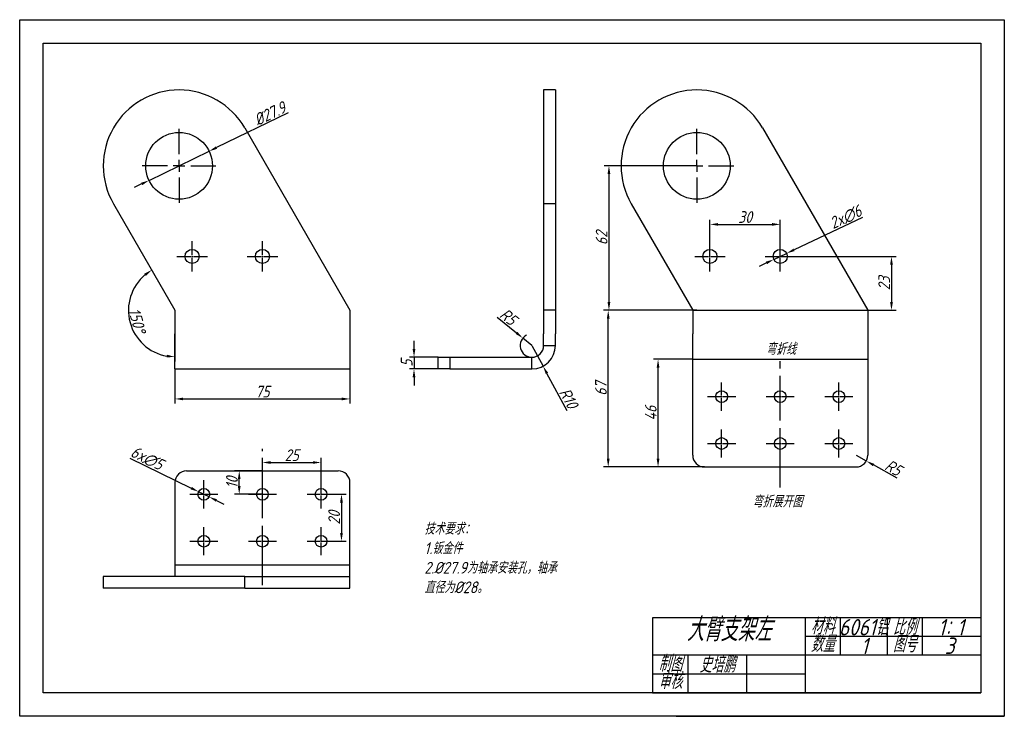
# Model space of a CAD drawing. Header units: millimetres. Extents: x 2835 to 3255, y 1592 to 1889.
import ezdxf

# ---------------------------------------------------------------- set-up
doc = ezdxf.new("R2010")
doc.units = ezdxf.units.MM
doc.linetypes.add('CENTER2', pattern=[28.575, 19.05, -3.175, 3.175, -3.175])
for name, color, linetype in [('10', 7, 'Continuous'), ('中心线', 1, 'CENTER2'), ('细实线', 3, 'Continuous')]:
    doc.layers.add(name, color=color, linetype=linetype)
doc.layers.add('粗实线', color=7, linetype='Continuous', lineweight=30)
doc.styles.get("Standard").update_dxf_attribs({"font": 'gbeitc.shx', "bigfont": 'gbcbig.shx'})
doc.dimstyles.new('ISO-25', dxfattribs={"dimtxt": 5, "dimasz": 3.5, "dimexe": 2, "dimexo": 0, "dimtad": 1, "dimdec": 0, "dimtxsty": 'Standard', "dimcen": 2.5, "dimadec": 0, "dimazin": 0, "dimtfac": 1, "dimtdec": 0, "dimtmove": 0, "dimatfit": 3, "dimfxl": 1, "dimarcsym": 0})

# ---------------------------------------------------------------- blocks, each defined once
blk = doc.blocks.new('SW_CENTERMARKSYMBOL_0')
at = {"layer": '10', "color": 0}
for p, q in [((0, 5), (0, 15.75)), ((-5, 0), (-15.75, 0)), ((0, 0), (-2.5, 0)), ((0, 0), (0, 2.5)), ((0, 0), (0, -2.5)), ((0, 0), (2.5, 0)), ((5, 0), (15.75, 0)), ((0, -5), (0, -15.75))]:
    blk.add_line(p, q, dxfattribs=at)
blk = doc.blocks.new('*D26')
at = {"layer": 'Defpoints', "color": 0, "transparency": 16777216}
for p in [(2901.66, 1739.7), (2976.34, 1739.7), (2976.34, 1726.92)]:
    blk.add_point(p, dxfattribs=at)
at = {"layer": '细实线', "color": 0, "lineweight": -2, "transparency": 16777216}
for p, q in [((2901.66, 1739.7), (2901.66, 1724.92)), ((2976.34, 1739.7), (2976.34, 1724.92)), ((2905.16, 1726.92), (2972.84, 1726.92))]:
    blk.add_line(p, q, dxfattribs=at)
at = {"layer": '细实线', "color": 0, "transparency": 16777216}
for points in [[(2905.16, 1727.51), (2905.16, 1726.34), (2901.66, 1726.92)], [(2972.84, 1727.51), (2972.84, 1726.34), (2976.34, 1726.92)]]:
    blk.add_solid(points, dxfattribs=at)
at = {"layer": '细实线', "color": 0, "transparency": 16777216, "insert": (2939, 1730.05), "char_height": 5, "attachment_point": 5}
blk.add_mtext('75', dxfattribs=at)
blk = doc.blocks.new('*D27')
at = {"layer": 'Defpoints', "color": 0, "transparency": 16777216}
for p in [(2875.42, 1810.15), (2882.14, 1768.14), (2901.66, 1764.7), (2901.66, 1764.7), (2901.66, 1754.7)]:
    blk.add_point(p, dxfattribs=at)
at = {"layer": '细实线', "color": 0, "lineweight": -2, "transparency": 16777216}
blk.add_line((2901.66, 1754.7), (2901.66, 1742.88), dxfattribs=at)
blk.add_arc((2901.66, 1764.7), 19.82, 130.1323, 259.8677, dxfattribs=at)
at = {"layer": '细实线', "color": 0, "transparency": 16777216}
for points in [[(2888.55, 1780.33), (2889.22, 1779.38), (2891.75, 1781.86)], [(2898.23, 1745.77), (2898.12, 1744.61), (2901.66, 1744.88)]]:
    blk.add_solid(points, dxfattribs=at)
at = {"layer": '细实线', "color": 0, "transparency": 16777216, "insert": (2885.54, 1760.38), "char_height": 5, "attachment_point": 5, "rotation": 285}
blk.add_mtext('150°', dxfattribs=at)
blk = doc.blocks.new('*D28')
at = {"layer": 'Defpoints', "color": 0, "transparency": 16777216}
for p in [(3124.3, 1826.32), (3086.8, 1764.7), (3124.3, 1764.7)]:
    blk.add_point(p, dxfattribs=at)
at = {"layer": '细实线', "color": 0, "lineweight": -2, "transparency": 16777216}
for p, q in [((3124.3, 1826.32), (3084.8, 1826.32)), ((3086.8, 1822.82), (3086.8, 1768.2)), ((3124.3, 1764.7), (3084.8, 1764.7))]:
    blk.add_line(p, q, dxfattribs=at)
at = {"layer": '细实线', "color": 0, "transparency": 16777216}
for points in [[(3086.21, 1822.82), (3087.38, 1822.82), (3086.8, 1826.32)], [(3086.21, 1768.2), (3087.38, 1768.2), (3086.8, 1764.7)]]:
    blk.add_solid(points, dxfattribs=at)
at = {"layer": '细实线', "color": 0, "transparency": 16777216, "insert": (3083.67, 1795.51), "char_height": 5, "attachment_point": 5, "rotation": 90}
blk.add_mtext('62', dxfattribs=at)
blk = doc.blocks.new('*D25')
at = {"layer": 'Defpoints', "color": 0, "transparency": 16777216}
for p in [(3086.48, 1764.7), (3122.53, 1764.7), (3127.53, 1697.92)]:
    blk.add_point(p, dxfattribs=at)
at = {"layer": '细实线', "color": 0, "lineweight": -2, "transparency": 16777216}
for p, q in [((3122.53, 1764.7), (3084.48, 1764.7)), ((3086.48, 1701.42), (3086.48, 1761.2)), ((3127.53, 1697.92), (3084.48, 1697.92))]:
    blk.add_line(p, q, dxfattribs=at)
at = {"layer": '细实线', "color": 0, "transparency": 16777216}
for points in [[(3085.9, 1761.2), (3087.07, 1761.2), (3086.48, 1764.7)], [(3085.9, 1701.42), (3087.07, 1701.42), (3086.48, 1697.92)]]:
    blk.add_solid(points, dxfattribs=at)
at = {"layer": '细实线', "color": 0, "transparency": 16777216, "insert": (3083.36, 1731.31), "char_height": 5, "attachment_point": 5, "rotation": 90}
blk.add_mtext('67', dxfattribs=at)
blk = doc.blocks.new('*D29')
at = {"layer": 'Defpoints', "color": 0, "transparency": 16777216}
for p in [(3053.95, 1749.7), (3058.69, 1740.9)]:
    blk.add_point(p, dxfattribs=at)
at = {"layer": '细实线', "color": 0, "lineweight": -2, "transparency": 16777216}
for p, q in [((3053.95, 1749.7), (3058.69, 1740.9)), ((3068.98, 1721.8), (3060.35, 1737.82))]:
    blk.add_line(p, q, dxfattribs=at)
at = {"layer": '细实线', "color": 0, "transparency": 16777216}
blk.add_solid([(3060.86, 1738.09), (3059.84, 1737.54), (3058.69, 1740.9)], dxfattribs=at)
at = {"layer": '细实线', "color": 0, "transparency": 16777216, "insert": (3069.61, 1727.23), "char_height": 5, "attachment_point": 5, "rotation": 298.3113}
blk.add_mtext('R10', dxfattribs=at)
blk = doc.blocks.new('*D30')
at = {"layer": 'Defpoints', "color": 0, "transparency": 16777216}
for p in [(3013.95, 1744.7), (3003.65, 1739.7), (3013.95, 1739.7)]:
    blk.add_point(p, dxfattribs=at)
at = {"layer": '细实线', "color": 0, "lineweight": -2, "transparency": 16777216}
for p, q in [((3003.65, 1748.2), (3003.65, 1751.7)), ((3013.95, 1744.7), (3001.65, 1744.7)), ((3003.65, 1744.7), (3003.65, 1739.7)), ((3013.95, 1739.7), (3001.65, 1739.7)), ((3003.65, 1736.2), (3003.65, 1732.7))]:
    blk.add_line(p, q, dxfattribs=at)
at = {"layer": '细实线', "color": 0, "transparency": 16777216}
for points in [[(3003.06, 1748.2), (3004.23, 1748.2), (3003.65, 1744.7)], [(3003.06, 1736.2), (3004.23, 1736.2), (3003.65, 1739.7)]]:
    blk.add_solid(points, dxfattribs=at)
at = {"layer": '细实线', "color": 0, "transparency": 16777216, "insert": (3000.52, 1742.2), "char_height": 5, "attachment_point": 5, "rotation": 90}
blk.add_mtext('5', dxfattribs=at)
blk = doc.blocks.new('*D31')
at = {"layer": 'Defpoints', "color": 0, "transparency": 16777216}
for p in [(3192.21, 1702.92), (3196.57, 1700.47)]:
    blk.add_point(p, dxfattribs=at)
at = {"layer": '细实线', "color": 0, "lineweight": -2, "transparency": 16777216}
for p, q in [((3192.21, 1702.92), (3196.57, 1700.47)), ((3209.67, 1693.13), (3199.62, 1698.76))]:
    blk.add_line(p, q, dxfattribs=at)
at = {"layer": '细实线', "color": 0, "transparency": 16777216}
blk.add_solid([(3199.91, 1699.27), (3199.34, 1698.25), (3196.57, 1700.47)], dxfattribs=at)
at = {"layer": '细实线', "color": 0, "lineweight": 25, "transparency": 16777216, "insert": (3208.11, 1697.59), "char_height": 5, "attachment_point": 5, "rotation": 330.7063}
blk.add_mtext('R5', dxfattribs=at)
blk = doc.blocks.new('*D32')
at = {"layer": 'Defpoints', "color": 0, "transparency": 16777216}
for p in [(3107.74, 1743.81), (3122.53, 1743.81), (3127.53, 1697.92)]:
    blk.add_point(p, dxfattribs=at)
at = {"layer": '细实线', "color": 0, "lineweight": -2, "transparency": 16777216}
for p, q in [((3122.53, 1743.81), (3105.74, 1743.81)), ((3107.74, 1701.42), (3107.74, 1740.31)), ((3127.53, 1697.92), (3105.74, 1697.92))]:
    blk.add_line(p, q, dxfattribs=at)
at = {"layer": '细实线', "color": 0, "transparency": 16777216}
for points in [[(3107.16, 1740.31), (3108.32, 1740.31), (3107.74, 1743.81)], [(3107.16, 1701.42), (3108.32, 1701.42), (3107.74, 1697.92)]]:
    blk.add_solid(points, dxfattribs=at)
at = {"layer": '细实线', "color": 0, "lineweight": 25, "transparency": 16777216, "insert": (3104.62, 1720.87), "char_height": 5, "attachment_point": 5, "rotation": 90}
blk.add_mtext('46', dxfattribs=at)
blk = doc.blocks.new('*D33')
at = {"layer": 'Defpoints', "color": 0, "transparency": 16777216}
for p in [(2964, 1699.82), (2939, 1686.26), (2964, 1686.26)]:
    blk.add_point(p, dxfattribs=at)
at = {"layer": '细实线', "color": 0, "lineweight": -2, "transparency": 16777216}
for p, q in [((2939, 1686.26), (2939, 1701.82)), ((2964, 1686.26), (2964, 1701.82)), ((2942.5, 1699.82), (2960.5, 1699.82))]:
    blk.add_line(p, q, dxfattribs=at)
at = {"layer": '细实线', "color": 0, "transparency": 16777216}
for points in [[(2942.5, 1700.41), (2942.5, 1699.24), (2939, 1699.82)], [(2960.5, 1700.41), (2960.5, 1699.24), (2964, 1699.82)]]:
    blk.add_solid(points, dxfattribs=at)
at = {"layer": '细实线', "color": 0, "lineweight": 25, "transparency": 16777216, "insert": (2951.5, 1702.95), "char_height": 5, "attachment_point": 5}
blk.add_mtext('25', dxfattribs=at)
blk = doc.blocks.new('*D34')
at = {"layer": 'Defpoints', "color": 0, "transparency": 16777216}
for p in [(2964, 1686.26), (2964, 1666.26), (2972.7, 1666.26)]:
    blk.add_point(p, dxfattribs=at)
at = {"layer": '细实线', "color": 0, "lineweight": -2, "transparency": 16777216}
for p, q in [((2964, 1686.26), (2974.7, 1686.26)), ((2972.7, 1682.76), (2972.7, 1669.76)), ((2964, 1666.26), (2974.7, 1666.26))]:
    blk.add_line(p, q, dxfattribs=at)
at = {"layer": '细实线', "color": 0, "transparency": 16777216}
for points in [[(2972.12, 1682.76), (2973.29, 1682.76), (2972.7, 1686.26)], [(2972.12, 1669.76), (2973.29, 1669.76), (2972.7, 1666.26)]]:
    blk.add_solid(points, dxfattribs=at)
at = {"layer": '细实线', "color": 0, "lineweight": 25, "transparency": 16777216, "insert": (2969.58, 1676.26), "char_height": 5, "attachment_point": 5, "rotation": 90}
blk.add_mtext('20', dxfattribs=at)
blk = doc.blocks.new('*D35')
at = {"layer": 'Defpoints', "color": 0, "transparency": 16777216}
for p in [(2929.09, 1696.26), (2939, 1696.26), (2939, 1686.26)]:
    blk.add_point(p, dxfattribs=at)
at = {"layer": '细实线', "color": 0, "lineweight": -2, "transparency": 16777216}
for p, q in [((2939, 1696.26), (2927.09, 1696.26)), ((2929.09, 1689.76), (2929.09, 1692.76)), ((2939, 1686.26), (2927.09, 1686.26))]:
    blk.add_line(p, q, dxfattribs=at)
at = {"layer": '细实线', "color": 0, "transparency": 16777216}
for points in [[(2928.51, 1692.76), (2929.67, 1692.76), (2929.09, 1696.26)], [(2928.51, 1689.76), (2929.67, 1689.76), (2929.09, 1686.26)]]:
    blk.add_solid(points, dxfattribs=at)
at = {"layer": '细实线', "color": 0, "lineweight": 25, "transparency": 16777216, "insert": (2925.97, 1691.26), "char_height": 5, "attachment_point": 5, "rotation": 90}
blk.add_mtext('10', dxfattribs=at)
blk = doc.blocks.new('*U13')
at = {"layer": '中心线', "color": 0, "linetype": 'CENTER2', "lineweight": 25, "transparency": 16777216}
for p, q in [((0, 0.5), (0, 6)), ((-6, 0), (-0.5, 0)), ((0.5, 0), (6, 0)), ((0, -6), (0, -0.5))]:
    blk.add_line(p, q, dxfattribs=at)
at = {"layer": '中心线', "color": 0, "linetype": 'Continuous', "lineweight": 25, "transparency": 16777216}
for p, q in [((-0.25, 0), (0.25, 0)), ((0, -0.25), (0, 0.25))]:
    blk.add_line(p, q, dxfattribs=at)
blk = doc.blocks.new('*U14')
at = {"layer": '中心线', "color": 0, "linetype": 'CENTER2', "lineweight": 25, "transparency": 16777216}
for p, q in [((0, 0.5), (0, 6)), ((-6, 0), (-0.5, 0)), ((0.5, 0), (6, 0)), ((0, -6), (0, -0.5))]:
    blk.add_line(p, q, dxfattribs=at)
at = {"layer": '中心线', "color": 0, "linetype": 'Continuous', "lineweight": 25, "transparency": 16777216}
for p, q in [((-0.25, 0), (0.25, 0)), ((0, -0.25), (0, 0.25))]:
    blk.add_line(p, q, dxfattribs=at)
blk = doc.blocks.new('*U15')
at = {"layer": '中心线', "color": 0, "linetype": 'CENTER2', "lineweight": 25, "transparency": 16777216}
for p, q in [((0, 0.5), (0, 6)), ((-6, 0), (-0.5, 0)), ((0.5, 0), (6, 0)), ((0, -6), (0, -0.5))]:
    blk.add_line(p, q, dxfattribs=at)
at = {"layer": '中心线', "color": 0, "linetype": 'Continuous', "lineweight": 25, "transparency": 16777216}
for p, q in [((-0.25, 0), (0.25, 0)), ((0, -0.25), (0, 0.25))]:
    blk.add_line(p, q, dxfattribs=at)
blk = doc.blocks.new('*U16')
at = {"layer": '中心线', "color": 0, "linetype": 'CENTER2', "lineweight": 25, "transparency": 16777216}
for p, q in [((0, 0.5), (0, 6)), ((-6, 0), (-0.5, 0)), ((0.5, 0), (6, 0)), ((0, -6), (0, -0.5))]:
    blk.add_line(p, q, dxfattribs=at)
at = {"layer": '中心线', "color": 0, "linetype": 'Continuous', "lineweight": 25, "transparency": 16777216}
for p, q in [((-0.25, 0), (0.25, 0)), ((0, -0.25), (0, 0.25))]:
    blk.add_line(p, q, dxfattribs=at)
blk = doc.blocks.new('*U17')
at = {"layer": '中心线', "color": 0, "linetype": 'CENTER2', "lineweight": 25, "transparency": 16777216}
for p, q in [((0, 0.5), (0, 6)), ((-6, 0), (-0.5, 0)), ((0.5, 0), (6, 0)), ((0, -6), (0, -0.5))]:
    blk.add_line(p, q, dxfattribs=at)
at = {"layer": '中心线', "color": 0, "linetype": 'Continuous', "lineweight": 25, "transparency": 16777216}
for p, q in [((-0.25, 0), (0.25, 0)), ((0, -0.25), (0, 0.25))]:
    blk.add_line(p, q, dxfattribs=at)
blk = doc.blocks.new('*U18')
at = {"layer": '中心线', "color": 0, "linetype": 'CENTER2', "lineweight": 25, "transparency": 16777216}
for p, q in [((0, 0.5), (0, 6)), ((-6, 0), (-0.5, 0)), ((0.5, 0), (6, 0)), ((0, -6), (0, -0.5))]:
    blk.add_line(p, q, dxfattribs=at)
at = {"layer": '中心线', "color": 0, "linetype": 'Continuous', "lineweight": 25, "transparency": 16777216}
for p, q in [((-0.25, 0), (0.25, 0)), ((0, -0.25), (0, 0.25))]:
    blk.add_line(p, q, dxfattribs=at)
blk = doc.blocks.new('*U19')
at = {"layer": '中心线', "color": 0, "linetype": 'CENTER2', "lineweight": 25, "transparency": 16777216}
for p, q in [((0, 0.5), (0, 6)), ((-6, 0), (-0.5, 0)), ((0.5, 0), (6, 0)), ((0, -6), (0, -0.5))]:
    blk.add_line(p, q, dxfattribs=at)
at = {"layer": '中心线', "color": 0, "linetype": 'Continuous', "lineweight": 25, "transparency": 16777216}
for p, q in [((-0.25, 0), (0.25, 0)), ((0, -0.25), (0, 0.25))]:
    blk.add_line(p, q, dxfattribs=at)
blk = doc.blocks.new('*U20')
at = {"layer": '中心线', "color": 0, "linetype": 'CENTER2', "lineweight": 25, "transparency": 16777216}
for p, q in [((0, 0.5), (0, 6)), ((-6, 0), (-0.5, 0)), ((0.5, 0), (6, 0)), ((0, -6), (0, -0.5))]:
    blk.add_line(p, q, dxfattribs=at)
at = {"layer": '中心线', "color": 0, "linetype": 'Continuous', "lineweight": 25, "transparency": 16777216}
for p, q in [((-0.25, 0), (0.25, 0)), ((0, -0.25), (0, 0.25))]:
    blk.add_line(p, q, dxfattribs=at)
blk = doc.blocks.new('*U21')
at = {"layer": '中心线', "color": 0, "linetype": 'CENTER2', "lineweight": 25, "transparency": 16777216}
for p, q in [((0, 0.5), (0, 6)), ((-6, 0), (-0.5, 0)), ((0.5, 0), (6, 0)), ((0, -6), (0, -0.5))]:
    blk.add_line(p, q, dxfattribs=at)
at = {"layer": '中心线', "color": 0, "linetype": 'Continuous', "lineweight": 25, "transparency": 16777216}
for p, q in [((-0.25, 0), (0.25, 0)), ((0, -0.25), (0, 0.25))]:
    blk.add_line(p, q, dxfattribs=at)
blk = doc.blocks.new('*U22')
at = {"layer": '中心线', "color": 0, "linetype": 'CENTER2', "lineweight": 25, "transparency": 16777216}
for p, q in [((0, 0.5), (0, 6)), ((-6, 0), (-0.5, 0)), ((0.5, 0), (6, 0)), ((0, -6), (0, -0.5))]:
    blk.add_line(p, q, dxfattribs=at)
at = {"layer": '中心线', "color": 0, "linetype": 'Continuous', "lineweight": 25, "transparency": 16777216}
for p, q in [((-0.25, 0), (0.25, 0)), ((0, -0.25), (0, 0.25))]:
    blk.add_line(p, q, dxfattribs=at)
blk = doc.blocks.new('*U23')
at = {"layer": '中心线', "color": 0, "linetype": 'CENTER2', "lineweight": 25, "transparency": 16777216}
for p, q in [((0, 0.5), (0, 6)), ((-6, 0), (-0.5, 0)), ((0.5, 0), (6, 0)), ((0, -6), (0, -0.5))]:
    blk.add_line(p, q, dxfattribs=at)
at = {"layer": '中心线', "color": 0, "linetype": 'Continuous', "lineweight": 25, "transparency": 16777216}
for p, q in [((-0.25, 0), (0.25, 0)), ((0, -0.25), (0, 0.25))]:
    blk.add_line(p, q, dxfattribs=at)
blk = doc.blocks.new('*U24')
at = {"layer": '中心线', "color": 0, "linetype": 'CENTER2', "lineweight": 25, "transparency": 16777216}
for p, q in [((0, 0.5), (0, 6)), ((-6, 0), (-0.5, 0)), ((0.5, 0), (6, 0)), ((0, -6), (0, -0.5))]:
    blk.add_line(p, q, dxfattribs=at)
at = {"layer": '中心线', "color": 0, "linetype": 'Continuous', "lineweight": 25, "transparency": 16777216}
for p, q in [((-0.25, 0), (0.25, 0)), ((0, -0.25), (0, 0.25))]:
    blk.add_line(p, q, dxfattribs=at)
blk = doc.blocks.new('*D36')
at = {"layer": 'Defpoints', "color": 0, "transparency": 16777216}
for p in [(3050.07, 1752.86), (3053.95, 1749.7)]:
    blk.add_point(p, dxfattribs=at)
at = {"layer": '细实线', "color": 0, "lineweight": -2, "transparency": 16777216}
for p, q in [((3039.16, 1761.76), (3047.36, 1755.07)), ((3053.95, 1749.7), (3050.07, 1752.86))]:
    blk.add_line(p, q, dxfattribs=at)
blk.add_arc((3053.95, 1749.7), 5, 117.8992, 270, dxfattribs=at)
at = {"layer": '细实线', "color": 0, "transparency": 16777216}
blk.add_solid([(3047.73, 1755.52), (3046.99, 1754.62), (3050.07, 1752.86)], dxfattribs=at)
at = {"layer": '细实线', "color": 0, "lineweight": 25, "transparency": 16777216, "insert": (3043.88, 1761.94), "char_height": 5, "attachment_point": 5, "rotation": 320.8175}
blk.add_mtext('R5', dxfattribs=at)
blk = doc.blocks.new('*D37')
at = {"layer": 'Defpoints', "color": 0, "lineweight": 25, "transparency": 16777216}
for p in [(2916.25, 1832.54), (2890.61, 1820.1)]:
    blk.add_point(p, dxfattribs=at)
at = {"layer": '细实线', "color": 0, "lineweight": -2, "transparency": 16777216}
for p, q in [((2949.93, 1848.88), (2919.4, 1834.06)), ((2890.61, 1820.1), (2916.25, 1832.54)), ((2887.46, 1818.57), (2884.31, 1817.04))]:
    blk.add_line(p, q, dxfattribs=at)
at = {"layer": '细实线', "color": 0, "lineweight": 25, "transparency": 16777216}
for points in [[(2919.14, 1834.59), (2919.65, 1833.54), (2916.25, 1832.54)], [(2887.2, 1819.09), (2887.71, 1818.04), (2890.61, 1820.1)]]:
    blk.add_solid(points, dxfattribs=at)
at = {"layer": '细实线', "color": 0, "lineweight": 25, "transparency": 16777216, "insert": (2942.14, 1848.57), "char_height": 5, "attachment_point": 5, "rotation": 25.881}
blk.add_mtext('%%C27.9', dxfattribs=at)
blk = doc.blocks.new('*D38')
at = {"layer": 'Defpoints', "color": 0, "lineweight": 25, "transparency": 16777216}
for p in [(2911.76, 1687.36), (2916.25, 1685.16)]:
    blk.add_point(p, dxfattribs=at)
at = {"layer": '细实线', "color": 0, "lineweight": -2, "transparency": 16777216}
for p, q in [((2882.42, 1701.72), (2908.61, 1688.9)), ((2916.25, 1685.16), (2911.76, 1687.36)), ((2919.39, 1683.62), (2922.53, 1682.08))]:
    blk.add_line(p, q, dxfattribs=at)
at = {"layer": '细实线', "color": 0, "lineweight": 25, "transparency": 16777216}
for points in [[(2908.87, 1689.42), (2908.36, 1688.37), (2911.76, 1687.36)], [(2919.65, 1684.15), (2919.13, 1683.1), (2916.25, 1685.16)]]:
    blk.add_solid(points, dxfattribs=at)
at = {"layer": '细实线', "color": 0, "lineweight": 25, "transparency": 16777216, "insert": (2889.73, 1701.62), "char_height": 5, "attachment_point": 5, "rotation": 333.922}
blk.add_mtext('6x∅5', dxfattribs=at)
blk = doc.blocks.new('*U40')
at = {"layer": '中心线', "color": 0, "linetype": 'CENTER2', "lineweight": 25, "transparency": 16777216}
for p, q in [((0, 0.6), (0, 6.5)), ((-6.5, 0), (-0.6, 0)), ((0.6, 0), (6.5, 0)), ((0, -6.5), (0, -0.6))]:
    blk.add_line(p, q, dxfattribs=at)
at = {"layer": '中心线', "color": 0, "linetype": 'Continuous', "lineweight": 25, "transparency": 16777216}
for p, q in [((-0.3, 0), (0.3, 0)), ((0, -0.3), (0, 0.3))]:
    blk.add_line(p, q, dxfattribs=at)
blk = doc.blocks.new('*U41')
at = {"layer": '中心线', "color": 0, "linetype": 'CENTER2', "lineweight": 25, "transparency": 16777216}
for p, q in [((0, 0.6), (0, 6.5)), ((-6.5, 0), (-0.6, 0)), ((0.6, 0), (6.5, 0)), ((0, -6.5), (0, -0.6))]:
    blk.add_line(p, q, dxfattribs=at)
at = {"layer": '中心线', "color": 0, "linetype": 'Continuous', "lineweight": 25, "transparency": 16777216}
for p, q in [((-0.3, 0), (0.3, 0)), ((0, -0.3), (0, 0.3))]:
    blk.add_line(p, q, dxfattribs=at)
blk = doc.blocks.new('*U42')
at = {"layer": '中心线', "color": 0, "linetype": 'CENTER2', "lineweight": 25, "transparency": 16777216}
for p, q in [((0, 0.6), (0, 6.5)), ((-6.5, 0), (-0.6, 0)), ((0.6, 0), (6.5, 0)), ((0, -6.5), (0, -0.6))]:
    blk.add_line(p, q, dxfattribs=at)
at = {"layer": '中心线', "color": 0, "linetype": 'Continuous', "lineweight": 25, "transparency": 16777216}
for p, q in [((-0.3, 0), (0.3, 0)), ((0, -0.3), (0, 0.3))]:
    blk.add_line(p, q, dxfattribs=at)
blk = doc.blocks.new('*U43')
at = {"layer": '中心线', "color": 0, "linetype": 'CENTER2', "lineweight": 25, "transparency": 16777216}
for p, q in [((0, 0.6), (0, 6.5)), ((-6.5, 0), (-0.6, 0)), ((0.6, 0), (6.5, 0)), ((0, -6.5), (0, -0.6))]:
    blk.add_line(p, q, dxfattribs=at)
at = {"layer": '中心线', "color": 0, "linetype": 'Continuous', "lineweight": 25, "transparency": 16777216}
for p, q in [((-0.3, 0), (0.3, 0)), ((0, -0.3), (0, 0.3))]:
    blk.add_line(p, q, dxfattribs=at)
blk = doc.blocks.new('*D44')
at = {"layer": 'Defpoints', "color": 0, "lineweight": 25, "transparency": 16777216}
for p in [(3159.87, 1787.7), (3159.87, 1764.7), (3207.31, 1764.7)]:
    blk.add_point(p, dxfattribs=at)
at = {"layer": '细实线', "color": 0, "lineweight": -2, "transparency": 16777216}
for p, q in [((3159.87, 1787.7), (3209.31, 1787.7)), ((3207.31, 1784.2), (3207.31, 1768.2)), ((3159.87, 1764.7), (3209.31, 1764.7))]:
    blk.add_line(p, q, dxfattribs=at)
at = {"layer": '细实线', "color": 0, "lineweight": 25, "transparency": 16777216}
for points in [[(3206.73, 1784.2), (3207.9, 1784.2), (3207.31, 1787.7)], [(3206.73, 1768.2), (3207.9, 1768.2), (3207.31, 1764.7)]]:
    blk.add_solid(points, dxfattribs=at)
at = {"layer": '细实线', "color": 0, "lineweight": 25, "transparency": 16777216, "insert": (3204.19, 1776.2), "char_height": 5, "attachment_point": 5, "rotation": 90}
blk.add_mtext('23', dxfattribs=at)
blk = doc.blocks.new('*D45')
at = {"layer": 'Defpoints', "color": 0, "lineweight": 25, "transparency": 16777216}
for p in [(3159.87, 1801.34), (3129.87, 1787.7), (3159.87, 1787.7)]:
    blk.add_point(p, dxfattribs=at)
at = {"layer": '细实线', "color": 0, "lineweight": -2, "transparency": 16777216}
for p, q in [((3129.87, 1787.7), (3129.87, 1803.34)), ((3159.87, 1787.7), (3159.87, 1803.34)), ((3133.37, 1801.34), (3156.37, 1801.34))]:
    blk.add_line(p, q, dxfattribs=at)
at = {"layer": '细实线', "color": 0, "lineweight": 25, "transparency": 16777216}
for points in [[(3133.37, 1801.93), (3133.37, 1800.76), (3129.87, 1801.34)], [(3156.37, 1801.93), (3156.37, 1800.76), (3159.87, 1801.34)]]:
    blk.add_solid(points, dxfattribs=at)
at = {"layer": '细实线', "color": 0, "lineweight": 25, "transparency": 16777216, "insert": (3144.87, 1804.47), "char_height": 5, "attachment_point": 5}
blk.add_mtext('30', dxfattribs=at)
blk = doc.blocks.new('*D46')
at = {"layer": 'Defpoints', "color": 0, "lineweight": 25, "transparency": 16777216}
for p in [(3157.16, 1786.42), (3162.58, 1788.99)]:
    blk.add_point(p, dxfattribs=at)
at = {"layer": '细实线', "color": 0, "lineweight": -2, "transparency": 16777216}
for p, q in [((3195, 1804.34), (3165.75, 1790.48)), ((3157.16, 1786.42), (3162.58, 1788.99)), ((3154, 1784.92), (3150.83, 1783.42))]:
    blk.add_line(p, q, dxfattribs=at)
at = {"layer": '细实线', "color": 0, "lineweight": 25, "transparency": 16777216}
for points in [[(3165.5, 1791.01), (3165.99, 1789.96), (3162.58, 1788.99)], [(3153.75, 1785.45), (3154.25, 1784.39), (3157.16, 1786.42)]]:
    blk.add_solid(points, dxfattribs=at)
at = {"layer": '细实线', "color": 0, "lineweight": 25, "transparency": 16777216, "insert": (3187.78, 1804.38), "char_height": 5, "attachment_point": 5, "rotation": 25.3472}
blk.add_mtext('2x∅6', dxfattribs=at)

msp = doc.modelspace()

# ---------------------------------------------------------------- linework, layer by layer
at = {"color": 7, "linetype": 'Continuous', "lineweight": 25}
for p, q in [((3063.95, 1858.65), (3058.95, 1858.65)), ((3058.95, 1858.65), (3058.95, 1810.15)), ((3063.95, 1858.65), (3063.95, 1810.15)), ((2931.43, 1842.49), (2976.34, 1764.7)), ((3152.3, 1842.49), (3197.21, 1764.7)), ((2875.42, 1810.15), (2901.66, 1764.7)), ((3063.95, 1810.15), (3058.95, 1810.15)), ((3058.95, 1810.15), (3058.95, 1764.7)), ((3063.95, 1810.15), (3063.95, 1764.7)), ((3096.29, 1810.15), (3122.53, 1764.7)), ((2901.66, 1764.7), (2901.66, 1754.7)), ((2976.34, 1764.7), (2976.34, 1754.7)), ((3063.95, 1764.7), (3058.95, 1764.7)), ((3058.95, 1764.7), (3058.95, 1754.7)), ((3063.95, 1764.7), (3063.95, 1754.7)), ((3122.53, 1764.7), (3122.53, 1754.7)), ((3197.21, 1764.7), (3197.21, 1754.7)), ((2901.66, 1749.7), (2901.66, 1754.7)), ((2976.34, 1754.7), (2976.34, 1749.7)), ((3058.95, 1749.7), (3058.95, 1754.7)), ((3063.95, 1749.7), (3063.95, 1754.7)), ((3122.53, 1749.7), (3122.53, 1754.7)), ((3197.21, 1754.7), (3197.21, 1749.7)), ((2901.66, 1739.7), (2901.66, 1749.7)), ((2976.34, 1749.7), (2976.34, 1739.7)), ((3058.95, 1749.7), (3063.95, 1749.7)), ((3122.53, 1737.92), (3122.53, 1749.7)), ((3197.21, 1749.7), (3197.21, 1737.92)), ((3013.95, 1739.7), (3013.95, 1744.7)), ((3013.95, 1744.7), (3018.95, 1744.7)), ((3018.95, 1744.7), (3018.95, 1739.7)), ((3018.95, 1744.7), (3053.95, 1744.7)), ((3053.95, 1739.7), (3053.95, 1744.7)), ((2901.66, 1739.7), (2976.34, 1739.7)), ((3018.95, 1739.7), (3013.95, 1739.7)), ((3018.95, 1739.7), (3053.95, 1739.7)), ((3122.53, 1702.92), (3122.53, 1737.92)), ((3197.21, 1737.92), (3197.21, 1702.92)), ((3127.53, 1697.92), (3192.21, 1697.92)), ((2906.66, 1696.26), (2971.34, 1696.26)), ((2901.66, 1691.26), (2901.66, 1656.26)), ((2976.34, 1656.26), (2976.34, 1691.26)), ((2901.66, 1656.26), (2976.34, 1656.26)), ((2901.66, 1656.26), (2901.66, 1651.26)), ((2976.34, 1651.26), (2976.34, 1656.26)), ((2871.09, 1651.26), (2871.09, 1646.26)), ((2931.43, 1651.26), (2871.09, 1651.26)), ((2931.43, 1646.26), (2931.43, 1651.26)), ((2931.43, 1651.26), (2976.34, 1651.26)), ((2976.34, 1646.26), (2976.34, 1651.26)), ((2931.43, 1646.26), (2871.09, 1646.26)), ((2931.43, 1646.26), (2976.34, 1646.26))]:
    msp.add_line(p, q, dxfattribs=at)
msp.add_circle((3124.3, 1826.32), 14.25, dxfattribs=at)
for centre, radius, start, end in [((2903.43, 1826.32), 32.34, 30, 210), ((3124.3, 1826.32), 32.34, 30, 210), ((3053.95, 1749.7), 10, 270, 0), ((3053.95, 1749.7), 5, 270, 0), ((3127.53, 1702.92), 5, 180, 270), ((3192.21, 1702.92), 5, 270, 0), ((2906.66, 1691.26), 5, 90, 180), ((2971.34, 1691.26), 5, 0, 90)]:
    msp.add_arc(centre, radius, start, end, dxfattribs=at)
at = {"layer": '中心线', "lineweight": 25}
for p, q in [((3159.87, 1689.12), (3159.87, 1747.26)), ((2939, 1647.46), (2939, 1705.6))]:
    msp.add_line(p, q, dxfattribs=at)
at = {"layer": '粗实线', "lineweight": 25}
msp.add_line((3122.53, 1743.81), (3197.21, 1743.81), dxfattribs=at)
at = {"layer": '粗实线'}
for p, q in [((3245.44, 1633.61), (3105.44, 1633.61)), ((3105.44, 1633.61), (3105.44, 1601.61)), ((3170.44, 1633.61), (3170.44, 1601.61)), ((3185.44, 1633.61), (3185.44, 1617.61)), ((3205.44, 1633.61), (3205.44, 1617.61)), ((3220.44, 1633.61), (3220.44, 1617.61)), ((3120.44, 1617.61), (3120.44, 1601.61)), ((3145.44, 1617.61), (3145.44, 1601.61)), ((3105.44, 1601.61), (3245.44, 1601.61))]:
    msp.add_line(p, q, dxfattribs=at)
msp.add_lwpolyline([(2845.44, 1878.61), (3245.44, 1878.61), (3245.44, 1601.61), (2845.44, 1601.61)], close=True, dxfattribs=at)
at = {"layer": '粗实线', "lineweight": 25}
for centre, radius in [((2903.43, 1826.32), 14.25), ((2909, 1787.7), 3), ((2939, 1787.7), 3), ((3129.87, 1787.7), 3), ((3159.87, 1787.7), 3), ((3134.87, 1727.92), 2.5), ((3159.87, 1727.92), 2.5), ((3184.87, 1727.92), 2.5), ((3134.87, 1707.92), 2.5), ((3159.87, 1707.92), 2.5), ((3184.87, 1707.92), 2.5), ((2914, 1686.26), 2.5), ((2939, 1686.26), 2.5), ((2964, 1686.26), 2.5), ((2914, 1666.26), 2.5), ((2939, 1666.26), 2.5), ((2964, 1666.26), 2.5)]:
    msp.add_circle(centre, radius, dxfattribs=at)
at = {"layer": '细实线'}
for p, q in [((3122.53, 1764.7), (3197.21, 1764.7)), ((3245.44, 1625.61), (3170.44, 1625.61)), ((3255.44, 1623.61), (3255.44, 1591.61)), ((3245.44, 1617.61), (3105.44, 1617.61)), ((3170.44, 1609.61), (3105.44, 1609.61)), ((3115.44, 1591.61), (3255.44, 1591.61))]:
    msp.add_line(p, q, dxfattribs=at)
msp.add_lwpolyline([(2835.44, 1888.61), (3255.44, 1888.61), (3255.44, 1591.61), (2835.44, 1591.61)], close=True, dxfattribs=at)

# ---------------------------------------------------------------- block references
at = {"layer": '中心线'}
for p in [(2903.43, 1826.32), (3124.3, 1826.32)]:
    msp.add_blockref('SW_CENTERMARKSYMBOL_0', p, dxfattribs=at)
at = {"layer": '中心线', "linetype": 'CENTER2', "lineweight": 25}
for name, p in [('*U40', (2909, 1787.7)), ('*U41', (2939, 1787.7)), ('*U42', (3129.87, 1787.7)), ('*U43', (3159.87, 1787.7)), ('*U19', (3134.87, 1727.92)), ('*U21', (3159.87, 1727.92)), ('*U23', (3184.87, 1727.92)), ('*U20', (3134.87, 1707.92)), ('*U22', (3159.87, 1707.92)), ('*U24', (3184.87, 1707.92)), ('*U13', (2914, 1686.26)), ('*U15', (2939, 1686.26)), ('*U17', (2964, 1686.26)), ('*U14', (2914, 1666.26)), ('*U16', (2939, 1666.26)), ('*U18', (2964, 1666.26))]:
    msp.add_blockref(name, p, dxfattribs=at)

# ---------------------------------------------------------------- texts
at = {"layer": '粗实线', "lineweight": 25, "insert": (3128.58, 1750.74), "char_height": 5, "attachment_point": 1}
msp.add_mtext_dynamic_manual_height_columns('\\pxqc;弯折线', width=63.1263, gutter_width=17.5, heights=[0], dxfattribs=at)
at = {"layer": '细实线', "attachment_point": 1}
for s, width, heights, insert, char_height in [('弯折展开图', 22.0958, [0], (3148.01, 1685.71), 5), ('技术要求：\\P1.钣金件\\P2.%%C27.9为轴承安装孔，轴承直径为%%C28。', 58.1829, [0], (3008.05, 1674.11), 5), ('\\pxqc;大臂支架左', 65, [0], (3105.44, 1633.61), 10), ('\\pxqc;材料', 15, [0], (3170.44, 1633.54), 7), ('\\pxqc;6061铝', 20.9243, [0], (3184.79, 1633.08), 7), ('\\pxqc;比例', 15, [0], (3205.44, 1633.27), 7), ('\\pxqc;1：1', 15, [0], (3225.22, 1633.1), 7), ('\\pxqc;数量', 15, [0], (3170.44, 1626), 7), ('\\pxqc;图号', 15, [0], (3205.44, 1625.89), 7), ('\\pxqc;1', 15, [0], (3188.26, 1625.09), 7), ('\\pxqc;3', 15, [0], (3224.62, 1625.19), 7), ('\\pxqc;制图', 15, [8], (3105.44, 1617.61), 7), ('\\pxqc;史培鹏', 15, [0], (3125.46, 1617.23), 7), ('\\pxqc;审核', 15, [8.61], (3105.44, 1610.23), 7)]:
    msp.add_mtext_dynamic_manual_height_columns(s, width=width, gutter_width=17.5, heights=heights, dxfattribs=dict(at, insert=insert, char_height=char_height))

# ---------------------------------------------------------------- dimensions: what is measured, and where the dimension line sits
at = {"layer": '细实线', "lineweight": 25}
for p1, p2, text, picture, middle in [((2890.61, 1820.1), (2916.25, 1832.54), '%%C27.9', '*D37', (2943.51, 1845.76)), ((3157.16, 1786.42), (3162.58, 1788.99), '2x<>', '*D46', (3189.12, 1801.56)), ((2916.25, 1685.16), (2911.76, 1687.36), '6x<>', '*D38', (2888.36, 1698.81))]:
    dim = msp.add_diameter_dim_2p(p1=p1, p2=p2, text=text, dimstyle='ISO-25', dxfattribs=at)
    dim.commit()
    dim.dimension.update_dxf_attribs({"geometry": picture, "text_midpoint": middle, "dimtype": 163})
at = {"layer": '细实线'}
for base, p1, p2, picture, middle in [((3086.8, 1764.7), (3124.3, 1826.32), (3124.3, 1764.7), '*D28', (3083.67, 1795.51)), ((3086.48, 1764.7), (3127.53, 1697.92), (3122.53, 1764.7), '*D25', (3083.36, 1731.31)), ((3003.65, 1739.7), (3013.95, 1744.7), (3013.95, 1739.7), '*D30', (3000.52, 1742.2))]:
    dim = msp.add_linear_dim(base=base, p1=p1, p2=p2, angle=90, dimstyle='ISO-25', dxfattribs=at)
    dim.commit()
    dim.dimension.update_dxf_attribs({"geometry": picture, "text_midpoint": middle})
dim = msp.add_angular_dim_2l(base=(2882.14, 1768.14), line1=((2901.66, 1764.7), (2901.66, 1754.7)), line2=((2875.42, 1810.15), (2901.66, 1764.7)), dimstyle='ISO-25', dxfattribs=at)
dim.commit()
dim.dimension.update_dxf_attribs({"geometry": '*D27', "text_midpoint": (2885.54, 1760.38)})
at = {"layer": '细实线', "lineweight": 25}
for base, p1, p2, picture, middle in [((3159.87, 1801.34), (3129.87, 1787.7), (3159.87, 1787.7), '*D45', (3144.87, 1804.47)), ((2964, 1699.82), (2939, 1686.26), (2964, 1686.26), '*D33', (2951.5, 1702.95))]:
    dim = msp.add_linear_dim(base=base, p1=p1, p2=p2, dimstyle='ISO-25', dxfattribs=at)
    dim.commit()
    dim.dimension.update_dxf_attribs({"geometry": picture, "text_midpoint": middle})
for base, p1, p2, picture, middle in [((3207.31, 1764.7), (3159.87, 1787.7), (3159.87, 1764.7), '*D44', (3204.19, 1776.2)), ((3107.74, 1743.81), (3127.53, 1697.92), (3122.53, 1743.81), '*D32', (3104.62, 1720.87)), ((2929.09, 1696.26), (2939, 1686.26), (2939, 1696.26), '*D35', (2925.97, 1691.26)), ((2972.7, 1666.26), (2964, 1686.26), (2964, 1666.26), '*D34', (2969.58, 1676.26))]:
    dim = msp.add_linear_dim(base=base, p1=p1, p2=p2, angle=90, dimstyle='ISO-25', dxfattribs=at)
    dim.commit()
    dim.dimension.update_dxf_attribs({"geometry": picture, "text_midpoint": middle})
dim = msp.add_radius_dim(center=(3053.95, 1749.7), mpoint=(3050.07, 1752.86), dimstyle='ISO-25', dxfattribs=at)
dim.commit()
dim.dimension.update_dxf_attribs({"geometry": '*D36', "text_midpoint": (3043.88, 1761.94)})
at = {"layer": '细实线'}
dim = msp.add_radius_dim(center=(3053.95, 1749.7), mpoint=(3058.69, 1740.9), dimstyle='ISO-25', dxfattribs=at)
dim.commit()
dim.dimension.update_dxf_attribs({"geometry": '*D29', "text_midpoint": (3066.85, 1725.74), "dimtype": 164})
dim = msp.add_linear_dim(base=(2976.34, 1726.92), p1=(2901.66, 1739.7), p2=(2976.34, 1739.7), dimstyle='ISO-25', dxfattribs=at)
dim.commit()
dim.dimension.update_dxf_attribs({"geometry": '*D26', "text_midpoint": (2939, 1730.05)})
at = {"layer": '细实线', "lineweight": 25}
dim = msp.add_radius_dim(center=(3192.21, 1702.92), mpoint=(3196.57, 1700.47), dimstyle='ISO-25', dxfattribs=at)
dim.commit()
dim.dimension.update_dxf_attribs({"geometry": '*D31', "text_midpoint": (3206.58, 1694.86), "dimtype": 164})

doc.saveas('drawing.dxf')
